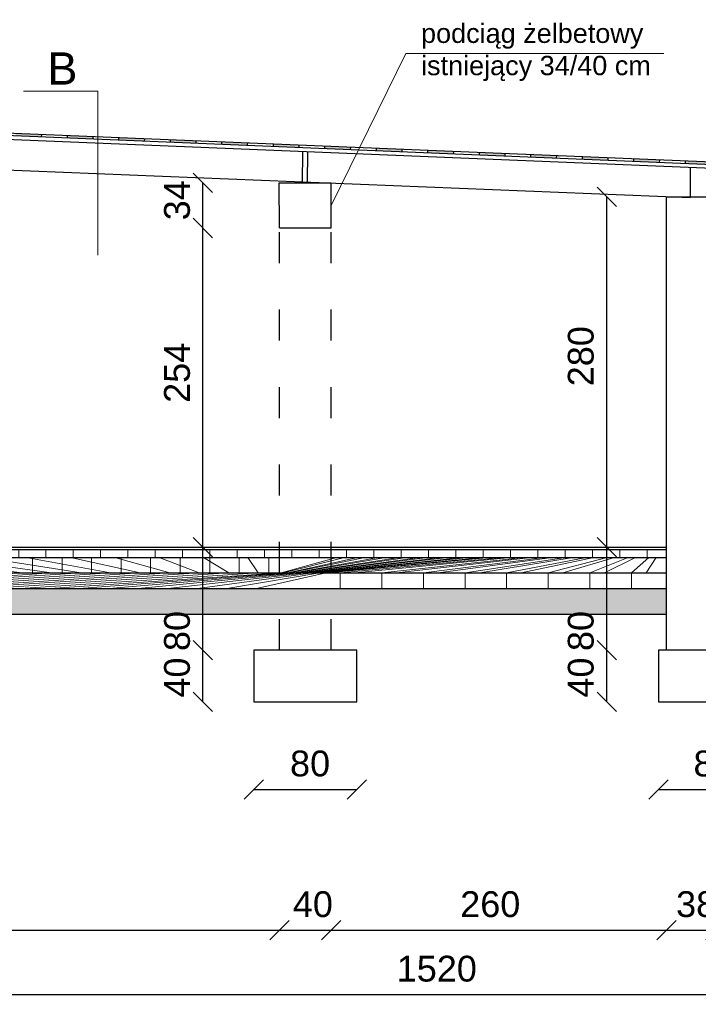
# Model space of a CAD drawing. Header units: millimetres. Extents: x 6814 to 76439, y 4251 to 11598.
# Tile 21 of 30: x 39984 to 40511, y 6402 to 7165. Entities that reach past the tile are written whole.
import ezdxf

# ---------------------------------------------------------------- set-up
doc = ezdxf.new("R2010")
doc.units = ezdxf.units.MM
doc.linetypes.add('ACAD_ISO03W100', pattern=[30, 12, -18])
doc.styles.get("Standard").update_dxf_attribs({"font": 'arial.ttf'})
doc.dimstyles.new('ISO-25', dxfattribs={"dimtxt": 2.5, "dimasz": 2.5, "dimexe": 1.25, "dimexo": 0.625, "dimtad": 1, "dimtxsty": 'Standard', "dimcen": 2.5, "dimadec": 0, "dimazin": 0, "dimtfac": 1, "dimtmove": 0, "dimatfit": 3, "dimfxl": 1, "dimarcsym": 0})

# ---------------------------------------------------------------- blocks, each defined once
blk = doc.blocks.new('_Oblique')
at = {"color": 0, "linetype": 'ByBlock', "lineweight": -2}
blk.add_line((-0.5, -0.5), (0.5, 0.5), dxfattribs=at)
blk = doc.blocks.new('*D430')
at = {"color": 0, "lineweight": -2, "transparency": 16777216}
blk.add_line((40126.50046237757, 6755.924182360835), (40126.50046237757, 7003.195813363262), dxfattribs=at)
at = {"layer": 'Defpoints', "color": 0, "transparency": 16777216}
for p in [(40126.50046237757, 7003.195813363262), (40185.85138448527, 7003.195813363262), (40036.99784907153, 6755.924182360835)]:
    blk.add_point(p, dxfattribs=at)
at = {"color": 0, "lineweight": -2, "transparency": 16777216, "xscale": 15, "yscale": 15, "zscale": 15}
for p, rotation in [((40126.50046237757, 7003.195813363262), 90), ((40126.50046237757, 6755.924182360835), 270)]:
    blk.add_blockref('_Oblique', p, dxfattribs=dict(at, rotation=rotation))
at = {"color": 0, "transparency": 16777216, "insert": (40106.51045593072, 6890.970255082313), "char_height": 20, "attachment_point": 5, "rotation": 90}
blk.add_mtext('254', dxfattribs=at)
blk = doc.blocks.new('*D431')
at = {"color": 0, "lineweight": -2, "transparency": 16777216}
blk.add_line((40126.50046333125, 6675.924182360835), (40126.50046333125, 6755.924182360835), dxfattribs=at)
at = {"layer": 'Defpoints', "color": 0, "transparency": 16777216}
for p in [(40056.99784907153, 6755.924182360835), (40126.50046333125, 6755.924182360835), (40165.85138448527, 6675.924182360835)]:
    blk.add_point(p, dxfattribs=at)
at = {"color": 0, "lineweight": -2, "transparency": 16777216, "xscale": 15, "yscale": 15, "zscale": 15}
for p, rotation in [((40126.50046333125, 6755.924182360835), 90), ((40126.50046333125, 6675.924182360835), 270)]:
    blk.add_blockref('_Oblique', p, dxfattribs=dict(at, rotation=rotation))
at = {"color": 0, "transparency": 16777216, "insert": (40106.51045593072, 6690.866376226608), "char_height": 20, "attachment_point": 5, "rotation": 90}
blk.add_mtext('80', dxfattribs=at)
blk = doc.blocks.new('*D432')
at = {"color": 0, "lineweight": -2, "transparency": 16777216}
blk.add_line((40126.5004652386, 6635.924182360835), (40126.5004652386, 6675.924182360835), dxfattribs=at)
at = {"layer": 'Defpoints', "color": 0, "transparency": 16777216}
for p in [(40126.5004652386, 6675.924182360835), (40165.85138448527, 6675.924182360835), (40205.85138448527, 6635.924182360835)]:
    blk.add_point(p, dxfattribs=at)
at = {"color": 0, "lineweight": -2, "transparency": 16777216, "xscale": 15, "yscale": 15, "zscale": 15}
for p, rotation in [((40126.5004652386, 6675.924182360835), 90), ((40126.5004652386, 6635.924182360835), 270)]:
    blk.add_blockref('_Oblique', p, dxfattribs=dict(at, rotation=rotation))
at = {"color": 0, "transparency": 16777216, "insert": (40106.51045545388, 6654.784966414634), "char_height": 20, "attachment_point": 5, "rotation": 90}
blk.add_mtext('40', dxfattribs=at)
blk = doc.blocks.new('*D433')
at = {"color": 0, "lineweight": -2, "transparency": 16777216}
blk.add_line((40126.5004652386, 7003.195811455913), (40126.5004652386, 7038.310103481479), dxfattribs=at)
at = {"layer": 'Defpoints', "color": 0, "transparency": 16777216}
for p in [(40126.5004652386, 7038.310103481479), (40185.85138448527, 7038.310103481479), (40185.85138448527, 7003.195811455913)]:
    blk.add_point(p, dxfattribs=at)
at = {"color": 0, "lineweight": -2, "transparency": 16777216, "xscale": 15, "yscale": 15, "zscale": 15}
for p, rotation in [((40126.5004652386, 7038.310103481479), 90), ((40126.5004652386, 7003.195811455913), 270)]:
    blk.add_blockref('_Oblique', p, dxfattribs=dict(at, rotation=rotation))
at = {"color": 0, "transparency": 16777216, "insert": (40106.51045593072, 7024.671981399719), "char_height": 20, "attachment_point": 5, "rotation": 90}
blk.add_mtext('34', dxfattribs=at)
blk = doc.blocks.new('*D436')
at = {"color": 0, "lineweight": -2, "transparency": 16777216}
blk.add_line((40439.54741057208, 6675.924182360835), (40439.54741057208, 6755.924182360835), dxfattribs=at)
at = {"layer": 'Defpoints', "color": 0, "transparency": 16777216}
for p in [(40370.04479535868, 6755.924182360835), (40439.54741057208, 6755.924182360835), (40478.89833077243, 6675.924182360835)]:
    blk.add_point(p, dxfattribs=at)
at = {"color": 0, "lineweight": -2, "transparency": 16777216, "xscale": 15, "yscale": 15, "zscale": 15}
for p, rotation in [((40439.54741057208, 6755.924182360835), 90), ((40439.54741057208, 6675.924182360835), 270)]:
    blk.add_blockref('_Oblique', p, dxfattribs=dict(at, rotation=rotation))
at = {"color": 0, "transparency": 16777216, "insert": (40419.55740221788, 6690.866376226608), "char_height": 20, "attachment_point": 5, "rotation": 90}
blk.add_mtext('80', dxfattribs=at)
blk = doc.blocks.new('*D437')
at = {"color": 0, "lineweight": -2, "transparency": 16777216}
blk.add_line((40439.54741247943, 6635.924182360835), (40439.54741247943, 6675.924182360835), dxfattribs=at)
at = {"layer": 'Defpoints', "color": 0, "transparency": 16777216}
for p in [(40439.54741247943, 6675.924182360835), (40478.89833077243, 6675.924182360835), (40518.89833077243, 6635.924182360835)]:
    blk.add_point(p, dxfattribs=at)
at = {"color": 0, "lineweight": -2, "transparency": 16777216, "xscale": 15, "yscale": 15, "zscale": 15}
for p, rotation in [((40439.54741247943, 6675.924182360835), 90), ((40439.54741247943, 6635.924182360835), 270)]:
    blk.add_blockref('_Oblique', p, dxfattribs=dict(at, rotation=rotation))
at = {"color": 0, "transparency": 16777216, "insert": (40419.55740174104, 6654.784966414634), "char_height": 20, "attachment_point": 5, "rotation": 90}
blk.add_mtext('40', dxfattribs=at)
blk = doc.blocks.new('*D438')
at = {"color": 0, "lineweight": -2, "transparency": 16777216}
blk.add_line((40439.54741390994, 6755.924183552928), (40439.54741390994, 7027.436811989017), dxfattribs=at)
at = {"layer": 'Defpoints', "color": 0, "transparency": 16777216}
for p in [(40439.54741390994, 7027.436811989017), (40504.85138448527, 7027.436811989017), (40478.89833077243, 6755.924183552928)]:
    blk.add_point(p, dxfattribs=at)
at = {"color": 0, "lineweight": -2, "transparency": 16777216, "xscale": 15, "yscale": 15, "zscale": 15}
for p, rotation in [((40439.54741390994, 7027.436811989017), 90), ((40439.54741390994, 6755.924183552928), 270)]:
    blk.add_blockref('_Oblique', p, dxfattribs=dict(at, rotation=rotation))
at = {"color": 0, "transparency": 16777216, "insert": (40419.55740221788, 6903.825281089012), "char_height": 20, "attachment_point": 5, "rotation": 90}
blk.add_mtext('280', dxfattribs=at)
blk = doc.blocks.new('*D448')
at = {"color": 0, "lineweight": -2, "transparency": 16777216}
blk.add_line((40165.85138448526, 6568.088690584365), (40245.85138448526, 6568.088690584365), dxfattribs=at)
at = {"layer": 'Defpoints', "color": 0, "transparency": 16777216}
for p in [(40165.85138448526, 6635.924182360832), (40245.85138448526, 6635.924182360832), (40245.85138448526, 6568.088690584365)]:
    blk.add_point(p, dxfattribs=at)
at = {"color": 0, "lineweight": -2, "transparency": 16777216, "xscale": 15, "yscale": 15, "zscale": 15, "rotation": 180}
blk.add_blockref('_Oblique', (40165.85138448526, 6568.088690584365), dxfattribs=at)
at = {"color": 0, "lineweight": -2, "transparency": 16777216, "xscale": 15, "yscale": 15, "zscale": 15}
blk.add_blockref('_Oblique', (40245.85138448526, 6568.088690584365), dxfattribs=at)
at = {"color": 0, "transparency": 16777216, "insert": (40209.55948575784, 6588.0786892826), "char_height": 20, "attachment_point": 5}
blk.add_mtext('80', dxfattribs=at)
blk = doc.blocks.new('*D449')
at = {"color": 0, "lineweight": -2, "transparency": 16777216}
blk.add_line((40479.85138448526, 6568.088690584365), (40559.85138448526, 6568.088690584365), dxfattribs=at)
at = {"layer": 'Defpoints', "color": 0, "transparency": 16777216}
for p in [(40479.85138448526, 6635.924182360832), (40559.85138448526, 6635.924182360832), (40559.85138448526, 6568.088690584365)]:
    blk.add_point(p, dxfattribs=at)
at = {"color": 0, "lineweight": -2, "transparency": 16777216, "xscale": 15, "yscale": 15, "zscale": 15, "rotation": 180}
blk.add_blockref('_Oblique', (40479.85138448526, 6568.088690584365), dxfattribs=at)
at = {"color": 0, "lineweight": -2, "transparency": 16777216, "xscale": 15, "yscale": 15, "zscale": 15}
blk.add_blockref('_Oblique', (40559.85138448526, 6568.088690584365), dxfattribs=at)
at = {"color": 0, "transparency": 16777216, "insert": (40522.39930352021, 6588.0786892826), "char_height": 20, "attachment_point": 5}
blk.add_mtext('80', dxfattribs=at)
blk = doc.blocks.new('*D453')
at = {"color": 0, "lineweight": -2, "transparency": 16777216}
blk.add_line((39631.85138448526, 6459.076012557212), (40185.85138448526, 6459.076012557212), dxfattribs=at)
at = {"layer": 'Defpoints', "color": 0, "transparency": 16777216}
for p in [(39631.85138448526, 6725.924182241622), (40185.85138448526, 6703.924182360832), (40185.85138448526, 6459.076012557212)]:
    blk.add_point(p, dxfattribs=at)
at = {"color": 0, "lineweight": -2, "transparency": 16777216, "xscale": 15, "yscale": 15, "zscale": 15, "rotation": 180}
blk.add_blockref('_Oblique', (39631.85138448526, 6459.076012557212), dxfattribs=at)
at = {"color": 0, "lineweight": -2, "transparency": 16777216, "xscale": 15, "yscale": 15, "zscale": 15}
blk.add_blockref('_Oblique', (40185.85138448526, 6459.076012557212), dxfattribs=at)
at = {"color": 0, "transparency": 16777216, "insert": (39908.65545162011, 6479.066011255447), "char_height": 20, "attachment_point": 5}
blk.add_mtext('554', dxfattribs=at)
blk = doc.blocks.new('*D454')
at = {"color": 0, "lineweight": -2, "transparency": 16777216}
blk.add_line((40185.85138448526, 6459.076012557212), (40225.85138472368, 6459.076012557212), dxfattribs=at)
at = {"layer": 'Defpoints', "color": 0, "transparency": 16777216}
for p in [(40185.85138448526, 6725.924182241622), (40225.85138472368, 6703.924182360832), (40225.85138472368, 6459.076012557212)]:
    blk.add_point(p, dxfattribs=at)
at = {"color": 0, "lineweight": -2, "transparency": 16777216, "xscale": 15, "yscale": 15, "zscale": 15, "rotation": 180}
blk.add_blockref('_Oblique', (40185.85138448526, 6459.076012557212), dxfattribs=at)
at = {"color": 0, "lineweight": -2, "transparency": 16777216, "xscale": 15, "yscale": 15, "zscale": 15}
blk.add_blockref('_Oblique', (40225.85138472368, 6459.076012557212), dxfattribs=at)
at = {"color": 0, "transparency": 16777216, "insert": (40211.74230226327, 6479.066011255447), "char_height": 20, "attachment_point": 5}
blk.add_mtext('40', dxfattribs=at)
blk = doc.blocks.new('*D455')
at = {"color": 0, "lineweight": -2, "transparency": 16777216}
blk.add_line((40225.85138472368, 6459.076012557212), (40485.85138448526, 6459.076012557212), dxfattribs=at)
at = {"layer": 'Defpoints', "color": 0, "transparency": 16777216}
for p in [(40225.85138472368, 6725.924182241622), (40485.85138448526, 6703.924182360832), (40485.85138448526, 6459.076012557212)]:
    blk.add_point(p, dxfattribs=at)
at = {"color": 0, "lineweight": -2, "transparency": 16777216, "xscale": 15, "yscale": 15, "zscale": 15, "rotation": 180}
blk.add_blockref('_Oblique', (40225.85138472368, 6459.076012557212), dxfattribs=at)
at = {"color": 0, "lineweight": -2, "transparency": 16777216, "xscale": 15, "yscale": 15, "zscale": 15}
blk.add_blockref('_Oblique', (40485.85138448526, 6459.076012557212), dxfattribs=at)
at = {"color": 0, "transparency": 16777216, "insert": (40349.27965387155, 6479.066011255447), "char_height": 20, "attachment_point": 5}
blk.add_mtext('260', dxfattribs=at)
blk = doc.blocks.new('*D456')
at = {"color": 0, "lineweight": -2, "transparency": 16777216}
blk.add_line((40485.85138448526, 6459.076012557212), (40523.85138448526, 6459.076012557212), dxfattribs=at)
at = {"layer": 'Defpoints', "color": 0, "transparency": 16777216}
for p in [(40485.85138448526, 6725.924182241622), (40523.85138448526, 6675.924182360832), (40523.85138448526, 6459.076012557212)]:
    blk.add_point(p, dxfattribs=at)
at = {"color": 0, "lineweight": -2, "transparency": 16777216, "xscale": 15, "yscale": 15, "zscale": 15, "rotation": 180}
blk.add_blockref('_Oblique', (40485.85138448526, 6459.076012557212), dxfattribs=at)
at = {"color": 0, "lineweight": -2, "transparency": 16777216, "xscale": 15, "yscale": 15, "zscale": 15}
blk.add_blockref('_Oblique', (40523.85138448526, 6459.076012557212), dxfattribs=at)
at = {"color": 0, "transparency": 16777216, "insert": (40508.88814767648, 6479.066011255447), "char_height": 20, "attachment_point": 5}
blk.add_mtext('38', dxfattribs=at)
blk = doc.blocks.new('*D462')
at = {"color": 0, "lineweight": -2, "transparency": 16777216}
blk.add_line((39591.85138448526, 6409.076012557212), (41111.83908304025, 6409.076012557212), dxfattribs=at)
at = {"layer": 'Defpoints', "color": 0, "transparency": 16777216}
for p in [(39591.85138448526, 6725.924182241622), (41111.83908304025, 6725.931154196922), (41111.83908304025, 6409.076012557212)]:
    blk.add_point(p, dxfattribs=at)
at = {"color": 0, "lineweight": -2, "transparency": 16777216, "xscale": 15, "yscale": 15, "zscale": 15, "rotation": 180}
blk.add_blockref('_Oblique', (39591.85138448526, 6409.076012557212), dxfattribs=at)
at = {"color": 0, "lineweight": -2, "transparency": 16777216, "xscale": 15, "yscale": 15, "zscale": 15}
blk.add_blockref('_Oblique', (41111.83908304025, 6409.076012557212), dxfattribs=at)
at = {"color": 0, "transparency": 16777216, "insert": (40307.82904514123, 6429.066011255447), "char_height": 20, "attachment_point": 5}
blk.add_mtext('1520', dxfattribs=at)

msp = doc.modelspace()

# ---------------------------------------------------------------- hatches: boundary and pattern name
at = {"lineweight": 0}
h = msp.add_hatch(color=256, dxfattribs=at)
h.set_gradient(color2=(0, 0, 0))
h.paths.add_polyline_path([(39601.82437189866, 7090.106324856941), (39601.90665777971, 7092.104631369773), (39581.94051250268, 7092.926793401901), (39581.85822662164, 7090.928486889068)])
h.paths.add_polyline_path([(39641.75666292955, 7088.462000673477), (39641.83894881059, 7090.460307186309), (39621.87280329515, 7091.282469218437), (39621.79051741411, 7089.284162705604)])
h.paths.add_polyline_path([(39661.80509432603, 7089.638145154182), (39661.72280844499, 7087.639838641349), (39681.68895396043, 7086.817676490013), (39681.77123984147, 7088.815983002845)])
h.paths.add_polyline_path([(39701.73738535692, 7087.993820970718), (39701.65509947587, 7085.995514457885), (39721.62124522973, 7085.173352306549), (39721.70353111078, 7087.171658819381)])
h.paths.add_polyline_path([(39761.55353626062, 7083.529028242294), (39761.63582214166, 7085.527334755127), (39741.66967662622, 7086.349496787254), (39741.58739074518, 7084.351190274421)])
h.paths.add_polyline_path([(39801.4858272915, 7081.88470405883), (39801.56811317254, 7083.883010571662), (39781.6019676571, 7084.70517260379), (39781.51968177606, 7082.706866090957)])
h.paths.add_polyline_path([(39821.5342589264, 7083.060848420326), (39821.45197304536, 7081.062541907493), (39841.4181185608, 7080.240379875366), (39841.50040444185, 7082.238686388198)])
h.paths.add_polyline_path([(39881.35040959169, 7078.596055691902), (39881.43269547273, 7080.594362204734), (39861.46654995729, 7081.416524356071), (39861.38426407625, 7079.418217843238)])
h.paths.add_polyline_path([(39901.39884122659, 7079.772200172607), (39901.31655534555, 7077.773893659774), (39921.28270086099, 7076.951731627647), (39921.36498674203, 7078.95003814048)])
h.paths.add_polyline_path([(39961.21499236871, 7075.307407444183), (39961.29727824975, 7077.305713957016), (39941.33113249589, 7078.127875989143), (39941.24884661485, 7076.12956947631)])
h.paths.add_polyline_path([(40001.14728363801, 7073.663083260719), (40001.22956951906, 7075.661389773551), (39981.26342400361, 7076.483551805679), (39981.18113812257, 7074.485245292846)])
h.paths.add_polyline_path([(40041.07957490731, 7072.018759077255), (40041.16186078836, 7074.017065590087), (40021.19571527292, 7074.839227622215), (40021.11342939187, 7072.840921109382)])
h.paths.add_polyline_path([(40061.12800654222, 7073.19490355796), (40061.04572066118, 7071.196597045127), (40081.01186617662, 7070.374434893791), (40081.09415205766, 7072.372741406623)])
h.paths.add_polyline_path([(40101.0602975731, 7071.550579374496), (40100.97801169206, 7069.552272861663), (40120.9441572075, 7068.730110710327), (40121.02644308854, 7070.728417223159)])
h.paths.add_polyline_path([(40140.99258860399, 7069.906255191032), (40140.91030272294, 7067.907948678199), (40160.8764484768, 7067.085786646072), (40160.95873435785, 7069.084093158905)])
h.paths.add_polyline_path([(40180.92488011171, 7068.261931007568), (40180.84259423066, 7066.263624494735), (40200.80873974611, 7065.441462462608), (40200.89102562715, 7067.439768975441)])
h.paths.add_polyline_path([(40220.85717114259, 7066.617606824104), (40220.77488526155, 7064.619300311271), (40240.74103077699, 7063.797138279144), (40240.82331665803, 7065.795444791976)])
h.paths.add_polyline_path([(40280.67332204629, 7062.15281409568), (40280.75560792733, 7064.151120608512), (40260.78946241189, 7064.973282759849), (40260.70717653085, 7062.974976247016)])
h.paths.add_polyline_path([(40320.60561307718, 7060.508490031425), (40320.68789895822, 7062.506796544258), (40300.72175344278, 7063.328958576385), (40300.63946756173, 7061.330652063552)])
h.paths.add_polyline_path([(40340.65404447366, 7061.684634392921), (40340.57175859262, 7059.686327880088), (40360.53790410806, 7058.864165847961), (40360.6201899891, 7060.862472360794)])
h.paths.add_polyline_path([(40400.47019537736, 7057.219841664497), (40400.5524812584, 7059.21814817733), (40380.58633574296, 7060.040310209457), (40380.50404986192, 7058.042003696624)])
h.paths.add_polyline_path([(40440.40248640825, 7055.575517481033), (40440.48477228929, 7057.573823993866), (40420.51862677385, 7058.395986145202), (40420.4363408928, 7056.39767963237)])
h.paths.add_polyline_path([(40460.45091804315, 7056.751661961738), (40460.36863216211, 7054.753355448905), (40480.33477767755, 7053.931193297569), (40480.41706355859, 7055.929499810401)])
h.paths.add_polyline_path([(40520.26706870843, 7052.286869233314), (40520.34935458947, 7054.285175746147), (40500.38320907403, 7055.107337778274), (40500.30092319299, 7053.109031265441)])
h.paths.add_polyline_path([(40540.31550010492, 7053.46301359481), (40540.23321422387, 7051.464707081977), (40560.19935973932, 7050.64254504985), (40560.28164562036, 7052.640851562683)])
h.paths.add_polyline_path([(40580.2477911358, 7051.818689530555), (40580.16550525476, 7049.820383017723), (40600.1316507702, 7048.998220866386), (40600.21393665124, 7050.996527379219)])
h.paths.add_polyline_path([(40640.0639420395, 7047.353896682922), (40640.14622792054, 7049.352203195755), (40620.1800824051, 7050.174365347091), (40620.09779652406, 7048.176058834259)])
h.paths.add_polyline_path([(40679.99623307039, 7045.709572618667), (40680.07851895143, 7047.7078791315), (40660.11237343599, 7048.530041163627), (40660.03008755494, 7046.531734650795)])
h.paths.add_polyline_path([(40700.04466446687, 7046.885716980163), (40699.96237858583, 7044.88741046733), (40719.92852410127, 7044.065248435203), (40720.01080998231, 7046.063554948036)])
h.paths.add_polyline_path([(40759.86081513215, 7042.420924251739), (40759.9431010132, 7044.419230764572), (40739.97695549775, 7045.241392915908), (40739.89466961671, 7043.243086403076)])
h.paths.add_polyline_path([(40799.79310616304, 7040.776600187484), (40799.87539204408, 7042.774906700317), (40779.90924652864, 7043.597068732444), (40779.8269606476, 7041.598762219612)])
h.paths.add_polyline_path([(40839.72539743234, 7039.13227600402), (40839.80768331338, 7041.130582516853), (40819.84153755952, 7041.95274454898), (40819.75925167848, 7039.954438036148)])
h.paths.add_polyline_path([(40859.77382882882, 7040.308420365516), (40859.69154294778, 7038.310113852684), (40879.65768870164, 7037.487951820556), (40879.73997458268, 7039.486258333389)])
h.paths.add_polyline_path([(40899.70612009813, 7038.664096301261), (40899.62383421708, 7036.665789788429), (40919.58997973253, 7035.843627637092), (40919.67226561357, 7037.841934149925)])
h.paths.add_polyline_path([(40959.52227100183, 7034.199303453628), (40959.60455688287, 7036.197609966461), (40939.63841112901, 7037.019772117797), (40939.55612524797, 7035.021465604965)])
h.paths.add_polyline_path([(40999.45456203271, 7032.554979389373), (40999.53684791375, 7034.553285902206), (40979.57070239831, 7035.375447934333), (40979.48841651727, 7033.377141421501)])
h.paths.add_polyline_path([(41019.5029934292, 7033.731123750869), (41019.42070754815, 7031.732817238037), (41039.3868530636, 7030.910655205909), (41039.46913894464, 7032.908961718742)])
h.paths.add_polyline_path([(41079.31914457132, 7029.266331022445), (41079.40143045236, 7031.264637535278), (41059.4352846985, 7032.086799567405), (41059.35299881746, 7030.088493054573)])
h.paths.add_polyline_path([(41099.3675759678, 7030.44247550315), (41099.28529008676, 7028.444168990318), (41119.25143584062, 7027.622006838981), (41119.33372172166, 7029.620313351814)])
h = msp.add_hatch(dxfattribs=at)
h.set_pattern_fill('ANSI31', color=256, scale=5)
h.set_pattern_definition([(45, (-1177854768.177408, -935732793.7761899), (-11.22532015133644, 11.22532015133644), [])])
h.paths.add_polyline_path([(40485.85138448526, 6747.924182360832), (40485.85138448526, 6753.924182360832), (39631.85138448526, 6753.924182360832), (39631.85138448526, 6747.924182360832)])
h = msp.add_hatch(dxfattribs=at)
h.set_pattern_fill('ANSI37', color=256, scale=5)
h.set_pattern_definition([(45, (-1177816010.478144, -935736791.0824562), (-11.22532015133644, 11.22532015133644), []), (135, (-1177816010.478144, -935736791.0824562), (-11.22532015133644, -11.22532015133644), [])])
h.paths.add_polyline_path([(40185.85138448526, 6747.924182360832), (39631.85138448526, 6747.924182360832), (39631.85138448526, 6735.924182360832), (40185.85138448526, 6735.924182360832)])
h.paths.add_polyline_path([(40225.85138472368, 6747.924182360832), (40185.85138448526, 6747.924182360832), (40185.85138448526, 6735.924182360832), (40225.85138472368, 6735.924182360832)])
h.paths.add_polyline_path([(40485.85138448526, 6747.924182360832), (40225.85138472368, 6747.924182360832), (40225.85138472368, 6735.924182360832), (40485.85138448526, 6735.924182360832)])
h = msp.add_hatch(dxfattribs=at)
h.set_pattern_fill('ANSI31', color=256, scale=5)
h.set_pattern_definition([(45, (-1177816010.478144, -935736791.0824562), (-11.22532015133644, 11.22532015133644), [])])
h.paths.add_polyline_path([(40185.85138448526, 6735.924182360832), (39631.85138448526, 6735.924182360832), (39631.85138448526, 6725.924182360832), (39631.85138448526, 6723.924182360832), (40185.85138448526, 6723.924182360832)])
h.paths.add_polyline_path([(40225.85138472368, 6735.924182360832), (40185.85138448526, 6735.924182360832), (40185.85138448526, 6723.924182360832), (40225.85138472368, 6723.924182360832)])
h.paths.add_polyline_path([(40485.85138448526, 6735.924182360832), (40225.85138472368, 6735.924182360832), (40225.85138472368, 6723.924182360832), (40485.85138448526, 6723.924182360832)])
h = msp.add_hatch(dxfattribs=at)
h.set_pattern_fill('DOTS', color=256, scale=5)
h.set_pattern_definition([(0, (-1177816010.478144, -935736791.0824562), (3.96875, 7.9375), [0, -7.9375])])
h.paths.add_polyline_path([(40185.85138448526, 6723.924182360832), (39631.85138448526, 6723.924182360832), (39631.85138448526, 6703.924182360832), (40185.85138448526, 6703.924182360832)])
h.paths.add_polyline_path([(40225.85138472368, 6723.924182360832), (40185.85138448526, 6723.924182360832), (40185.85138448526, 6703.924182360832), (40225.85138472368, 6703.924182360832)])
h.paths.add_polyline_path([(40485.85138448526, 6723.924182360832), (40225.85138472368, 6723.924182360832), (40225.85138472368, 6703.924182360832), (40485.85138448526, 6703.924182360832)])

# ---------------------------------------------------------------- linework, layer by layer
for p, q in [((40283.72943719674, 7138.422140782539), (40225.85138448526, 7020.752958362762)), ((40283.72943719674, 7138.422140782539), (40483.87836893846, 7138.369944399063)), ((39987.48878344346, 7109.330441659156), (40044.93713125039, 7109.330441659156)), ((40044.93713125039, 6982.023717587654), (40044.93713125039, 7109.330441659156)), ((39631.85138448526, 6755.924182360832), (40485.85138448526, 6755.924182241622))]:
    msp.add_line(p, q, dxfattribs=at)
at = {"lineweight": 30}
for p, q in [((41121.85822638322, 7027.514664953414), (39581.85822638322, 7090.928486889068)), ((41121.94051226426, 7029.512971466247), (39581.94051226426, 7092.926793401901)), ((41121.73479756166, 7024.517205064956), (39581.73479756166, 7087.93102700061)), ((40001.22956951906, 7075.661389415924), (40001.14728363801, 7073.663082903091)), ((40021.19571527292, 7074.839227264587), (40021.11342939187, 7072.840920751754)), ((40041.16186078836, 7074.01706523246), (40041.07957490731, 7072.018758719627)), ((40061.12800654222, 7073.194903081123), (40061.04572066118, 7071.19659656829)), ((40081.09415205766, 7072.372740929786), (40081.01186617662, 7070.374434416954)), ((40101.0602975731, 7071.550578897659), (40100.97801169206, 7069.552272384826)), ((40121.02644308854, 7070.728416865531), (40120.9441572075, 7068.730110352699)), ((40140.99258860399, 7069.906254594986), (40140.91030272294, 7067.907948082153)), ((40160.95873435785, 7069.084092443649), (40160.8764484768, 7067.085785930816)), ((40180.92488011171, 7068.261930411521), (40180.84259423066, 7066.263623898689)), ((40200.89102562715, 7067.439768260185), (40200.80873974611, 7065.441461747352)), ((40220.85717114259, 7066.617606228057), (40220.77488526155, 7064.619299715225)), ((40504.59615286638, 7026.681150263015), (39611.85138448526, 7062.67055327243)), ((40203.61990913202, 7038.302823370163), (40203.85138448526, 7062.231275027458)), ((40207.61313828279, 7038.138391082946), (40207.85138448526, 7062.231275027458)), ((40240.82331665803, 7065.79544419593), (40240.74103077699, 7063.797137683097)), ((40260.78946241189, 7064.973282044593), (40260.70717653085, 7062.974975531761)), ((40280.75560792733, 7064.151119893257), (40280.67332204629, 7062.152813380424)), ((40300.72175344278, 7063.328957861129), (40300.63946756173, 7061.330651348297)), ((40320.68789895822, 7062.506795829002), (40320.60561307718, 7060.508489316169)), ((40340.65404447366, 7061.684633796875), (40340.57175859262, 7059.686327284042)), ((40360.6201899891, 7060.862471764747), (40360.53790410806, 7058.864165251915)), ((40380.58633574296, 7060.040309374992), (40380.50404986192, 7058.042002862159)), ((40400.5524812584, 7059.218147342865), (40400.47019537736, 7057.219840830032)), ((40420.51862677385, 7058.395985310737), (40420.4363408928, 7056.397678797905)), ((40440.48477228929, 7057.57382327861), (40440.40248640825, 7055.575516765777)), ((40460.45091804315, 7056.751661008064), (40460.36863216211, 7054.753354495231)), ((40480.41706355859, 7055.929498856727), (40480.33477767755, 7053.931192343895)), ((40500.38320907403, 7055.1073368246), (40500.30092319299, 7053.109030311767)), ((40504.59615286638, 7026.876826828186), (40504.59615286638, 7049.929620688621)), ((40185.85138448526, 7003.195813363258), (40185.62020906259, 7038.310103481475)), ((40185.62020906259, 7038.310103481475), (40225.62020930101, 7038.310103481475)), ((40225.85138472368, 7003.195813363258), (40225.85138448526, 7038.310103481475)), ((40485.85138448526, 6675.924182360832), (40485.85138448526, 7027.436811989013)), ((40485.85138448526, 6755.924182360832), (40485.85138448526, 7027.436811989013)), ((40485.85138448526, 7027.436811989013), (40523.85138448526, 7027.436811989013)), ((40185.85138448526, 7003.195813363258), (40225.85138472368, 7003.195813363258)), ((39631.85138448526, 6755.924182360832), (40485.85138448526, 6755.924182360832)), ((39631.85138448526, 6753.924182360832), (40485.85138448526, 6753.924182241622)), ((39631.85138448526, 6747.924182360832), (40485.85138448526, 6747.924182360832)), ((39631.85138448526, 6735.924182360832), (40485.85138448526, 6735.924182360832)), ((39631.85138448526, 6723.924182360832), (40485.85138448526, 6723.924182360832)), ((39631.85138448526, 6703.924182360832), (40485.85138448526, 6703.924182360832)), ((40245.85138448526, 6675.924182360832), (40165.85138448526, 6675.924182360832)), ((40165.85138448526, 6675.924182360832), (40165.85138448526, 6635.924182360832)), ((40245.85138448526, 6635.924182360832), (40245.85138448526, 6675.924182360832)), ((40559.85138448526, 6675.924182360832), (40479.85138448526, 6675.924182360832)), ((40479.85138448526, 6675.924182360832), (40479.85138448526, 6635.924182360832)), ((40165.85138448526, 6635.924182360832), (40245.85138448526, 6635.924182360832)), ((40185.85138448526, 6635.924182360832), (40225.85138448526, 6635.924182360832)), ((40479.85138448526, 6635.924182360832), (40559.85138448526, 6635.924182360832)), ((40485.85138448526, 6635.924182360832), (40553.85138448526, 6635.924182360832))]:
    msp.add_line(p, q, dxfattribs=at)
at = {"linetype": 'ACAD_ISO03W100', "lineweight": 30, "ltscale": 2}
for p, q in [((40185.85138448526, 6675.924182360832), (40185.85138448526, 7003.195813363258)), ((40225.85138472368, 6675.924182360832), (40225.85138472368, 7003.195813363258))]:
    msp.add_line(p, q, dxfattribs=at)

# ---------------------------------------------------------------- texts
for s, width, insert, char_height, attachment_point in [('\\A1;podciąg żelbetowy ^Jistniejący 34/40 cm', 362.7010235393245, (40295.6003404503, 7161.617911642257), 15, 1), ('B', 68.36028754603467, (40005.90888389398, 7114.306959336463), 25, 7), ('\\pi219.97971;POWIERZCHNIA RAZEM ', 838.2029432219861, (34460.25559339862, 6474.068474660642), 25, 1)]:
    msp.add_mtext_dynamic_manual_height_columns(s, width=width, gutter_width=12.5, heights=[0], dxfattribs=dict(insert=insert, char_height=char_height, attachment_point=attachment_point))

# ---------------------------------------------------------------- dimensions: what is measured, and where the dimension line sits
for base, p1, p2, text, picture, middle in [((40126.5004652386, 7038.310103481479), (40185.85138448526, 7003.195811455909), (40185.85138448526, 7038.310103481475), '34', '*D433', (40106.51045593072, 7024.671981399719)), ((40439.54741390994, 7027.436811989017), (40478.89833077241, 6755.924183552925), (40504.85138448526, 7027.436811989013), '280', '*D438', (40419.55740221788, 6903.825281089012)), ((40126.50046237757, 7003.195813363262), (40036.99784907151, 6755.924182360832), (40185.85138448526, 7003.195813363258), '254', '*D430', (40106.51045593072, 6890.970255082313))]:
    dim = msp.add_linear_dim(base=base, p1=p1, p2=p2, angle=90, text=text, dimstyle='ISO-25', override={"dimtxt": 20, "dimasz": 15, "dimblk1": 'Oblique', "dimblk2": 'Oblique', "dimsah": 1, "dimse1": 1, "dimse2": 1, "dimtmove": 2})
    dim.commit()
    dim.dimension.update_dxf_attribs({"geometry": picture, "text_midpoint": middle, "dimtype": 160})
for base, p1, p2, picture, middle in [((40126.50046333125, 6755.924182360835), (40165.85138448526, 6675.924182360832), (40056.99784907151, 6755.924182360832), '*D431', (40106.51045593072, 6690.866376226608)), ((40439.54741057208, 6755.924182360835), (40478.89833077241, 6675.924182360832), (40370.04479535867, 6755.924182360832), '*D436', (40419.55740221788, 6690.866376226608)), ((40126.5004652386, 6675.924182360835), (40205.85138448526, 6635.924182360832), (40165.85138448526, 6675.924182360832), '*D432', (40106.51045545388, 6654.784966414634)), ((40439.54741247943, 6675.924182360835), (40518.89833077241, 6635.924182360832), (40478.89833077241, 6675.924182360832), '*D437', (40419.55740174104, 6654.784966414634))]:
    dim = msp.add_linear_dim(base=base, p1=p1, p2=p2, angle=90, dimstyle='ISO-25', override={"dimtxt": 20, "dimasz": 15, "dimblk1": 'Oblique', "dimblk2": 'Oblique', "dimsah": 1, "dimse1": 1, "dimse2": 1, "dimtmove": 2})
    dim.commit()
    dim.dimension.update_dxf_attribs({"geometry": picture, "text_midpoint": middle, "dimtype": 160})
for base, p1, p2, override, picture, middle in [((41111.83908304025, 6409.076012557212), (39591.85138448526, 6725.924182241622), (41111.83908304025, 6725.931154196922), {"dimtxt": 20, "dimasz": 15, "dimdec": 0, "dimblk1": 'Oblique', "dimblk2": 'Oblique', "dimsah": 1, "dimse1": 1, "dimse2": 1, "dimtmove": 2}, '*D462', (40307.82904514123, 6429.066011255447)), ((40185.85138448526, 6459.076012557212), (39631.85138448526, 6725.924182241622), (40185.85138448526, 6703.924182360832), {"dimtxt": 20, "dimasz": 15, "dimblk1": 'Oblique', "dimblk2": 'Oblique', "dimsah": 1, "dimse1": 1, "dimse2": 1, "dimtmove": 2}, '*D453', (39908.65545162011, 6479.066011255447)), ((40225.85138472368, 6459.076012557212), (40185.85138448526, 6725.924182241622), (40225.85138472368, 6703.924182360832), {"dimtxt": 20, "dimasz": 15, "dimblk1": 'Oblique', "dimblk2": 'Oblique', "dimsah": 1, "dimse1": 1, "dimse2": 1, "dimtmove": 2}, '*D454', (40211.74230226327, 6479.066011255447)), ((40485.85138448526, 6459.076012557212), (40225.85138472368, 6725.924182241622), (40485.85138448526, 6703.924182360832), {"dimtxt": 20, "dimasz": 15, "dimblk1": 'Oblique', "dimblk2": 'Oblique', "dimsah": 1, "dimse1": 1, "dimse2": 1, "dimtmove": 2}, '*D455', (40349.27965387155, 6479.066011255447)), ((40523.85138448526, 6459.076012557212), (40485.85138448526, 6725.924182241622), (40523.85138448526, 6675.924182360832), {"dimtxt": 20, "dimasz": 15, "dimblk1": 'Oblique', "dimblk2": 'Oblique', "dimsah": 1, "dimse1": 1, "dimse2": 1, "dimtmove": 2}, '*D456', (40508.88814767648, 6479.066011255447)), ((40245.85138448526, 6568.088690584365), (40165.85138448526, 6635.924182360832), (40245.85138448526, 6635.924182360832), {"dimtxt": 20, "dimasz": 15, "dimblk1": 'Oblique', "dimblk2": 'Oblique', "dimsah": 1, "dimse1": 1, "dimse2": 1, "dimtmove": 2}, '*D448', (40209.55948575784, 6588.0786892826)), ((40559.85138448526, 6568.088690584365), (40479.85138448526, 6635.924182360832), (40559.85138448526, 6635.924182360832), {"dimtxt": 20, "dimasz": 15, "dimblk1": 'Oblique', "dimblk2": 'Oblique', "dimsah": 1, "dimse1": 1, "dimse2": 1, "dimtmove": 2}, '*D449', (40522.39930352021, 6588.0786892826))]:
    dim = msp.add_linear_dim(base=base, p1=p1, p2=p2, dimstyle='ISO-25', override=override)
    dim.commit()
    dim.dimension.update_dxf_attribs({"geometry": picture, "text_midpoint": middle, "dimtype": 160})

doc.saveas('drawing.dxf')
